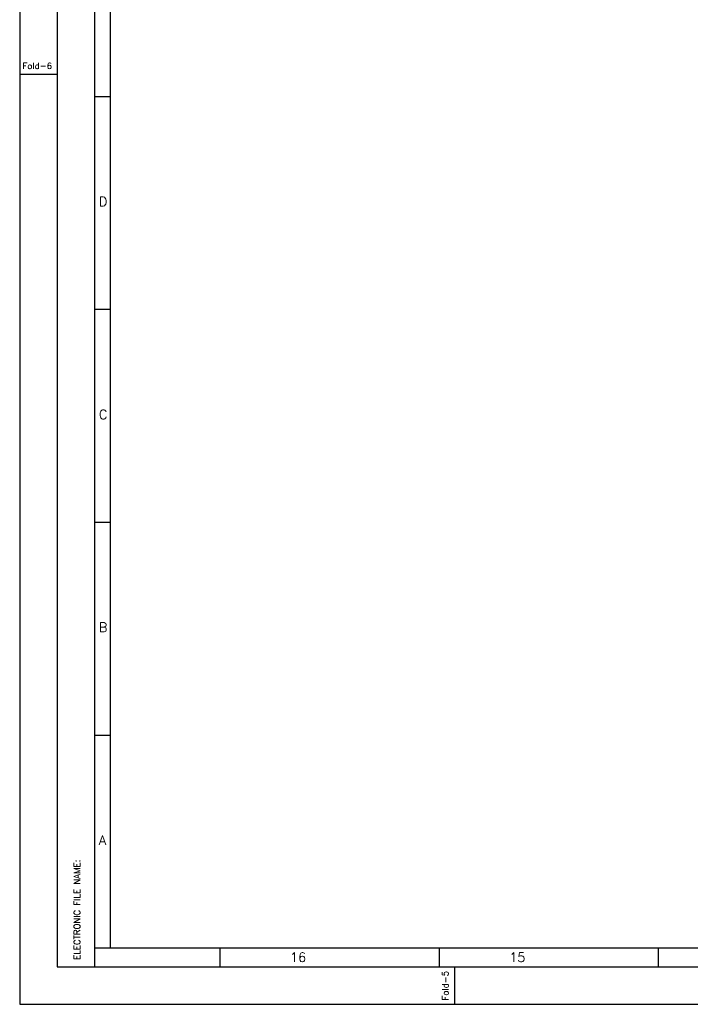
# Model space of a CAD drawing. Header units: inches. Extents: x 0 to 1544102, y -487208 to 23144100.
# Tile 1 of 13: x 0 to 53534, y -287698 to -209068. Entities that reach past the tile are written whole.
import ezdxf
from ezdxf.enums import TextEntityAlignment as Align

# ---------------------------------------------------------------- set-up
doc = ezdxf.new("R2010")
doc.units = ezdxf.units.IN
doc.header["$LTSCALE"] = 1800
doc.header["$MEASUREMENT"] = 0
doc.layers.get('0').update_dxf_attribs({"color": 253, "lineweight": 9})
doc.layers.add('FORMAT', color=9, linetype='Continuous')
doc.styles.add('ROMANS', font='romans.shx')
doc.styles.add('ROMANT', font='romant')

# ---------------------------------------------------------------- blocks, each defined once
blk = doc.blocks.new('SHEET_A0')
at = {"layer": 'FORMAT'}
for p, q in [((12, 829), (12, 12)), ((24, 12), (24, 829)), ((29, 18), (29, 816)), ((12, 297), (0, 297)), ((24, 290), (29, 290)), ((24, 222), (29, 222)), ((24, 154), (29, 154)), ((24, 86), (29, 86)), ((24, 18), (1076, 18)), ((64, 12), (64, 18)), ((134, 12), (134, 18)), ((204, 12), (204, 18)), ((12, 12), (1177, 12)), ((139, 0), (139, 12))]:
    blk.add_line(p, q, dxfattribs=at)
blk.add_lwpolyline([(1189, 841), (0, 841), (0, 0), (1189, 0)], close=True, dxfattribs=at)
at = {"layer": 'FORMAT', "style": 'ROMANS'}
for s, height, p in [('Fold-6', 2, (0.9, 298.78)), ('D', 3, (25.28, 254.93)), ('C', 3, (25.28, 186.93)), ('B', 3, (25.28, 118.93)), ('A', 3, (25.28, 50.93)), ('16', 3, (86.34, 13.53)), ('15', 3, (156.34, 13.53))]:
    blk.add_text(s, height=height, dxfattribs=at).set_placement(p)
for s, p in [('ELECTRONIC FILE NAME:', (19.29, 14.22)), ('Fold-5', (136.89, 1.23))]:
    blk.add_text(s, height=2, rotation=90, dxfattribs=at).set_placement(p)
at = {"layer": 'FORMAT', "color": 3, "flags": 13}
for tag, height, rotation, style, p in [('DRGNO', 3.5, 180, 'ROMANT', (99.42, 824.44)), ('FILE_PATH', 2, 90, 'ROMANS', (18.35, 51.64))]:
    blk.add_attdef(tag, text='', height=height, rotation=rotation, dxfattribs=dict(at, style=style)).set_placement(p, align=Align.MIDDLE_LEFT)
for tag, height, style, p in [('DRN', 2, 'ROMANS', (1122.62, 62.51)), ('DESIGN', 2, 'ROMANS', (1122.62, 58.59)), ('CHD', 2, 'ROMANS', (1122.62, 54.43)), ('APPD', 2, 'ROMANS', (1122.62, 50.27)), ('SCALE', 2, 'ROMANS', (1088.44, 28.38)), ('DRGNO', 3.5, 'ROMANT', (1105.05, 23))]:
    blk.add_attdef(tag, text='', height=height, dxfattribs=dict(at, style=style)).set_placement(p, align=Align.MIDDLE_LEFT)
at = {"layer": 'FORMAT', "color": 3, "style": 'ROMANS', "width": 0.8, "flags": 13}
for p in [(1162.9, 62.51), (1162.9, 58.35), (1162.9, 54.19), (1162.9, 50.16)]:
    blk.add_attdef('DATE', text='', height=2, dxfattribs=at).set_placement(p, align=Align.MIDDLE_LEFT)
at = {"layer": 'FORMAT', "color": 3, "style": 'ROMANS', "flags": 13}
for tag, p in [('1', (1119.96, 13.98)), ('REV', (1156.97, 13.98))]:
    blk.add_attdef(tag, p, '', height=2, dxfattribs=at)

msp = doc.modelspace()

# ---------------------------------------------------------------- block references
at = {"color": 161, "linetype": 'ByBlock', "xscale": 250, "yscale": 250, "zscale": 250}
msp.add_blockref('SHEET_A0', (0, -287698.08), dxfattribs=at)

doc.saveas('drawing.dxf')
